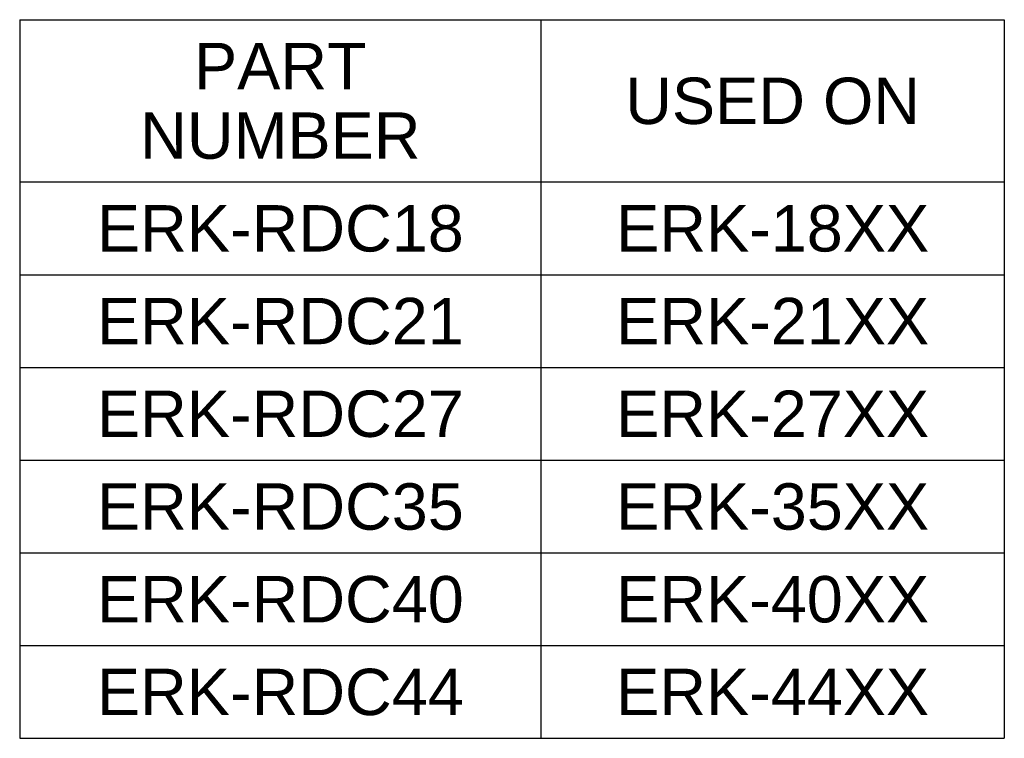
# Model space of a CAD drawing. Header units: inches. Extents: x 3 to 177, y 3 to 114.
# Tile 11 of 95: x 89 to 112, y 32 to 48. Entities that reach past the tile are written whole.
import ezdxf
from ezdxf.enums import TextEntityAlignment as Align

# ---------------------------------------------------------------- set-up
doc = ezdxf.new("R2010")
doc.units = ezdxf.units.IN
doc.header["$LTSCALE"] = 9.973333
doc.header["$MEASUREMENT"] = 0
doc.layers.get('0').update_dxf_attribs({"linetype": 'CONTINUOUS'})
doc.layers.add('09_ALL_DETAIL_ITEMS', color=7, linetype='CONTINUOUS')
doc.styles.get("Standard").update_dxf_attribs({"font": 'arial.ttf'})

msp = doc.modelspace()

# ---------------------------------------------------------------- linework, layer by layer
at = {"color": 7, "linetype": 'Continuous'}
for p, q in [((89.284, 48.148), (111.951, 48.148)), ((89.284, 48.148), (89.284, 31.614)), ((101.284, 48.148), (101.284, 31.614)), ((111.951, 48.148), (111.951, 31.614)), ((89.284, 44.414), (111.951, 44.414)), ((89.284, 42.281), (111.951, 42.281)), ((89.284, 40.148), (111.951, 40.148)), ((89.284, 38.014), (111.951, 38.014)), ((89.284, 35.881), (111.951, 35.881)), ((89.284, 33.748), (111.951, 33.748)), ((89.284, 31.614), (111.951, 31.614))]:
    msp.add_line(p, q, dxfattribs=at)

# ---------------------------------------------------------------- texts
at = {"layer": '09_ALL_DETAIL_ITEMS', "color": 7, "linetype": 'Continuous'}
for s, p in [('PART', (95.284, 46.548)), ('USED ON', (106.617, 45.748)), ('NUMBER', (95.284, 44.948)), ('ERK-RDC18', (95.284, 42.814)), ('ERK-18XX', (106.617, 42.814)), ('ERK-RDC21', (95.284, 40.681)), ('ERK-21XX', (106.617, 40.681)), ('ERK-RDC27', (95.284, 38.548)), ('ERK-27XX', (106.617, 38.548)), ('ERK-RDC35', (95.284, 36.414)), ('ERK-35XX', (106.617, 36.414)), ('ERK-RDC40', (95.284, 34.281)), ('ERK-40XX', (106.617, 34.281)), ('ERK-RDC44', (95.284, 32.148)), ('ERK-44XX', (106.617, 32.148))]:
    msp.add_text(s, height=1.0667, dxfattribs=at).set_placement(p, align=Align.CENTER)

doc.saveas('drawing.dxf')
